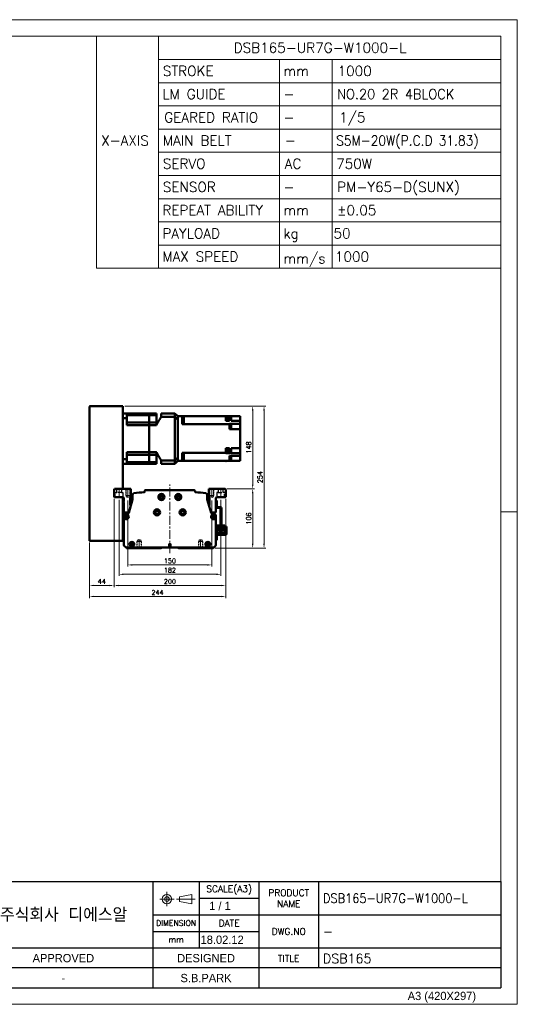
# Model space of a CAD drawing. Header units: millimetres. Extents: x 46547 to 49038, y 6223 to 10291.
# Tile 5 of 5: x 48147 to 49038, y 8529 to 10291. Entities that reach past the tile are written whole.
import ezdxf
from ezdxf.enums import TextEntityAlignment as Align

# ---------------------------------------------------------------- set-up
doc = ezdxf.new("R2010")
doc.units = ezdxf.units.MM
doc.header["$LTSCALE"] = 0.5
for name, pattern in [('CENTER', [50.8, 31.75, -6.35, 6.35, -6.35]), ('HIDDEN', [9.525, 6.35, -3.175]), ('HIDDENX2', [19.05, 12.7, -6.35])]:
    doc.linetypes.add(name, pattern=pattern)
doc.layers.get('0').update_dxf_attribs({"lineweight": 20})
for name, color, linetype, lineweight in [('1', 1, 'CENTER', 13), ('4', 4, 'Continuous', 13), ('외형선(ISO)', 7, 'Continuous', 50)]:
    doc.layers.add(name, color=color, linetype=linetype, lineweight=lineweight)
doc.layers.add('2', color=2, linetype='HIDDENX2')
doc.layers.add('3', color=3, linetype='Continuous')
doc.styles.add('ACISOGDT', font='amgdt.shx')
doc.styles.add('DSR TEXT', font='romans.shx', dxfattribs={"bigfont": 'whgtxt.shx'})
doc.styles.get("Standard").update_dxf_attribs({"font": 'romans.shx', "bigfont": 'whgtxt.shx'})
doc.dimstyles.new('DSR', dxfattribs={"dimscale": 2, "dimtxt": 3, "dimasz": 3, "dimexe": 0.5, "dimexo": 0.5, "dimgap": 0.5, "dimtad": 1, "dimdsep": 46, "dimtxsty": 'Standard', "dimcen": 2.5, "dimclrd": 4, "dimclre": 4, "dimclrt": 2, "dimadec": 0, "dimazin": 2, "dimtfac": 1, "dimtmove": 0, "dimatfit": 3, "dimfxl": 0, "dimlwd": -1, "dimlwe": -1, "dimarcsym": 0})

# ---------------------------------------------------------------- blocks, each defined once
blk = doc.blocks.new('A$C13F00394')
for p, q in [((109.11, 28.14), (105.34, 27.43)), ((105.34, 27.43), (105.34, 26.01)), ((109.11, 25.3), (109.11, 28.14)), ((-202.34, 25.67), (-191.42, 25.67)), ((-202.34, 25.3), (-191.42, 25.3)), ((105.34, 26.01), (109.11, 25.3))]:
    blk.add_line(p, q)
for radius in [1.42, 0.71]:
    blk.add_circle((101.56, 26.76), radius)
at = {"layer": '1'}
for p, q in [((103.69, 26.76), (99.44, 26.76)), ((101.56, 28.89), (101.56, 24.63)), ((104.41, 26.76), (110.04, 26.76))]:
    blk.add_line(p, q, dxfattribs=at)
at = {"layer": '3'}
for p, q in [((0, 32), (-207.68, 32)), ((0, 32), (202.32, 32)), ((0, 32), (0, 0)), ((43.43, 32), (43.43, 0)), ((97.32, 32), (97.32, 12)), ((111.32, 32), (111.32, 12)), ((129.32, 32), (129.32, 0)), ((147.32, 32), (147.32, 6)), ((202.32, 32), (202.32, 0)), ((0, 28), (25, 24)), ((43.43, 28), (0, 28)), ((25, 28), (25, 0)), ((34.7, 28), (34.7, 0)), ((111.32, 27), (129.32, 27)), ((43.43, 24), (0, 24)), ((97.32, 22), (202.32, 22)), ((43.43, 20), (0, 20)), ((43.43, 16), (0, 16)), ((97.32, 17), (129.32, 17)), ((0, 12), (129.32, 12)), ((97.32, 12), (97.32, 0)), ((129.32, 12), (202.32, 12)), ((43.43, 8), (0, 8)), ((97.32, 6), (43.43, 6)), ((129.32, 6), (97.32, 6)), ((202.32, 6), (129.32, 6)), ((43.43, 4), (0, 4)), ((0, 0), (202.32, 0))]:
    blk.add_line(p, q, dxfattribs=at)
at = {"color": 0, "style": 'DSR TEXT'}
for s, height, p in [('조립 치수 허용차', 2, (11.97, 29.02)), ('등급', 1.5, (20.77, 25.52)), ('정밀급', 1.5, (27.18, 25.37)), ('보통급', 1.3, (36.41, 25.38)), ('치수 구분', 1.5, (0.69, 24.78)), (' 0.5 초과 6 이하', 1.6, (0.56, 21.19)), (' 6 초과 30 이하', 1.6, (0.49, 17.19)), (' 30 초과 120 이하', 1.6, (0.49, 13.19)), (' 120 초과 315 이하', 1.6, (0.49, 9.19)), (' 315 초과 1000 이하', 1.6, (0.49, 5.19)), (' 1000 초과 2000 이하', 1.6, (0.49, 1.19))]:
    blk.add_text(s, height=height, dxfattribs=at).set_placement(p)
at = {"color": 7, "style": 'ACISOGDT'}
for s, p in [('APPROVED', (70.28, 8.93)), ('DESIGNED', (113.35, 8.93))]:
    blk.add_text(s, height=2.5, dxfattribs=at).set_placement(p, align=Align.MIDDLE_CENTER)
at = {"color": 7, "attachment_point": 5, "style": 'DSR TEXT'}
for s, insert, char_height in [('SCALE(A3)', (120.32, 29.5), 2), ('PRODUCT\\PNAME', (138.32, 27), 2), ('주식회사 디에스알', (70.37, 22), 4.2), ('DIMENSION', (104.32, 19.5), 1.7), ('DATE', (120.32, 19.5), 2), ('DWG.NO', (138.32, 17), 2), ('mm', (104.32, 14.5), 1.8), ('TITLE', (138.32, 8.83), 2)]:
    blk.add_mtext(s, dxfattribs=dict(at, insert=insert, char_height=char_height))
at = {"color": 0, "char_height": 1.6, "attachment_point": 5, "style": 'DSR TEXT'}
for s, insert in [('%%P0.05', (29.85, 22)), ('%%P0.1', (39.07, 22)), ('%%P0.1', (29.85, 18)), ('%%P0.2', (39.07, 18)), ('%%P0.15', (29.85, 14)), ('%%P0.3', (39.07, 14)), ('%%P0.2', (29.85, 10)), ('%%P0.5', (39.07, 10)), ('%%P0.3', (29.85, 6)), ('%%P0.8', (39.07, 6)), ('%%P0.5', (29.85, 2)), ('%%P1.2', (39.07, 2))]:
    blk.add_mtext(s, dxfattribs=dict(at, insert=insert))
at = {"layer": '4', "color": 0, "style": 'DSR TEXT'}
blk.add_text('NOTE', height=3, dxfattribs=at).set_placement((-202.39, 26.38))
blk = doc.blocks.new('A$C1C1952E1')
for p, q in [((293, 292), (293, 222)), ((311.67, 292), (311.67, 222)), ((311.67, 285), (415, 285)), ((348.18, 285), (348.18, 222)), ((364.13, 285), (364.13, 222)), ((311.67, 278), (415, 278)), ((311.67, 271), (415, 271)), ((311.67, 264), (415, 264)), ((311.67, 257), (415, 257)), ((311.67, 250), (415, 250)), ((311.67, 243), (415, 243)), ((311.67, 236), (415, 236)), ((311.67, 229), (415, 229)), ((293, 222), (415, 222))]:
    blk.add_line(p, q)
at = {"color": 1}
blk.add_lwpolyline([(0, 0), (420, 0), (420, 297), (0, 297)], close=True, dxfattribs=at)
at = {"color": 3}
blk.add_lwpolyline([(5, 5), (415, 5), (415, 292), (5, 292)], close=True, dxfattribs=at)
at = {"color": 7, "style": 'ACISOGDT'}
blk.add_text('A3 (420X297)', height=2.5, dxfattribs=at).set_placement((386.91, 1.28))
blk = doc.blocks.new('*D87')
at = {"color": 1, "linetype": 'ByBlock'}
for p, q in [((48340.9, 9430.5), (48340.9, 9312.2)), ((48490.9, 9430.5), (48490.9, 9312.2)), ((48483.1, 9315.2), (48348.7, 9315.2))]:
    blk.add_line(p, q, dxfattribs=at)
at = {"color": 1}
for points in [[(48348.7, 9316.5), (48348.7, 9313.9), (48340.9, 9315.2)], [(48483.1, 9316.5), (48483.1, 9313.9), (48490.9, 9315.2)]]:
    blk.add_solid(points, dxfattribs=at)
at = {"layer": 'Defpoints', "color": 0}
for p in [(48340.9, 9434.1), (48490.9, 9434.1), (48340.9, 9315.2)]:
    blk.add_point(p, dxfattribs=at)
at = {"color": 3, "insert": (48415.9, 9322.4), "char_height": 8.4, "attachment_point": 5, "style": 'DSR TEXT'}
blk.add_mtext('150', dxfattribs=at)
blk = doc.blocks.new('*D88')
at = {"color": 1, "linetype": 'ByBlock'}
for p, q in [((48324.9, 9431.6), (48324.9, 9295.4)), ((48506.9, 9431.6), (48506.9, 9295.4)), ((48499.1, 9298.4), (48332.7, 9298.4))]:
    blk.add_line(p, q, dxfattribs=at)
at = {"color": 1}
for points in [[(48332.7, 9299.7), (48332.7, 9297.1), (48324.9, 9298.4)], [(48499.1, 9299.7), (48499.1, 9297.1), (48506.9, 9298.4)]]:
    blk.add_solid(points, dxfattribs=at)
at = {"layer": 'Defpoints', "color": 0}
for p in [(48324.9, 9435.2), (48506.9, 9435.2), (48324.9, 9298.4)]:
    blk.add_point(p, dxfattribs=at)
at = {"color": 3, "insert": (48415.9, 9305.6), "char_height": 8.4, "attachment_point": 5, "style": 'DSR TEXT'}
blk.add_mtext('182', dxfattribs=at)
blk = doc.blocks.new('*D89')
at = {"color": 1, "linetype": 'ByBlock'}
for p, q in [((48315.9, 9433.6), (48315.9, 9275.4)), ((48515.9, 9433.6), (48515.9, 9275.4)), ((48508.1, 9278.4), (48323.7, 9278.4))]:
    blk.add_line(p, q, dxfattribs=at)
at = {"color": 1}
for points in [[(48323.7, 9279.7), (48323.7, 9277.1), (48315.9, 9278.4)], [(48508.1, 9279.7), (48508.1, 9277.1), (48515.9, 9278.4)]]:
    blk.add_solid(points, dxfattribs=at)
at = {"layer": 'Defpoints', "color": 0}
for p in [(48315.9, 9437.2), (48515.9, 9437.2), (48315.9, 9278.4)]:
    blk.add_point(p, dxfattribs=at)
at = {"color": 3, "insert": (48415.9, 9285.6), "char_height": 8.4, "attachment_point": 5, "style": 'DSR TEXT'}
blk.add_mtext('200', dxfattribs=at)
blk = doc.blocks.new('*D90')
at = {"color": 1, "linetype": 'ByBlock'}
for p, q in [((48315.9, 9433.6), (48315.9, 9275.4)), ((48271.9, 9355.6), (48271.9, 9275.4)), ((48308.1, 9278.4), (48279.7, 9278.4))]:
    blk.add_line(p, q, dxfattribs=at)
at = {"color": 1}
for points in [[(48279.7, 9279.7), (48279.7, 9277.1), (48271.9, 9278.4)], [(48308.1, 9279.7), (48308.1, 9277.1), (48315.9, 9278.4)]]:
    blk.add_solid(points, dxfattribs=at)
at = {"layer": 'Defpoints', "color": 0}
for p in [(48315.9, 9437.2), (48271.9, 9359.2), (48271.9, 9278.4)]:
    blk.add_point(p, dxfattribs=at)
at = {"color": 3, "insert": (48293.9, 9285.6), "char_height": 8.4, "attachment_point": 5, "style": 'DSR TEXT'}
blk.add_mtext('44', dxfattribs=at)
blk = doc.blocks.new('*D91')
at = {"color": 1, "linetype": 'ByBlock'}
for p, q in [((48515.9, 9433.6), (48515.9, 9255.7)), ((48271.9, 9355.6), (48271.9, 9255.7)), ((48508.1, 9258.7), (48279.7, 9258.7))]:
    blk.add_line(p, q, dxfattribs=at)
at = {"color": 1}
for points in [[(48279.7, 9260), (48279.7, 9257.4), (48271.9, 9258.7)], [(48508.1, 9260), (48508.1, 9257.4), (48515.9, 9258.7)]]:
    blk.add_solid(points, dxfattribs=at)
at = {"layer": 'Defpoints', "color": 0}
for p in [(48515.9, 9437.2), (48271.9, 9359.2), (48271.9, 9258.7)]:
    blk.add_point(p, dxfattribs=at)
at = {"color": 3, "insert": (48393.9, 9265.9), "char_height": 8.4, "attachment_point": 5, "style": 'DSR TEXT'}
blk.add_mtext('244', dxfattribs=at)
blk = doc.blocks.new('*D92')
at = {"color": 1, "linetype": 'ByBlock'}
for p, q in [((48518.5, 9451.2), (48567.2, 9451.2)), ((48564.2, 9443.4), (48564.2, 9353)), ((48497, 9345.2), (48567.2, 9345.2))]:
    blk.add_line(p, q, dxfattribs=at)
at = {"color": 1}
for points in [[(48562.9, 9443.4), (48565.5, 9443.4), (48564.2, 9451.2)], [(48562.9, 9353), (48565.5, 9353), (48564.2, 9345.2)]]:
    blk.add_solid(points, dxfattribs=at)
at = {"layer": 'Defpoints', "color": 0}
for p in [(48514.9, 9451.2), (48493.4, 9345.2), (48564.2, 9345.2)]:
    blk.add_point(p, dxfattribs=at)
at = {"color": 3, "insert": (48557, 9398.2), "char_height": 8.4, "attachment_point": 5, "rotation": 90, "style": 'DSR TEXT'}
blk.add_mtext('106', dxfattribs=at)
blk = doc.blocks.new('*D93')
at = {"color": 1, "linetype": 'ByBlock'}
for p, q in [((48335.5, 9599.2), (48567.2, 9599.2)), ((48564.2, 9459), (48564.2, 9591.4)), ((48518.5, 9451.2), (48567.2, 9451.2))]:
    blk.add_line(p, q, dxfattribs=at)
at = {"color": 1}
for points in [[(48562.9, 9591.4), (48565.5, 9591.4), (48564.2, 9599.2)], [(48562.9, 9459), (48565.5, 9459), (48564.2, 9451.2)]]:
    blk.add_solid(points, dxfattribs=at)
at = {"layer": 'Defpoints', "color": 0}
for p in [(48331.9, 9599.2), (48564.2, 9599.2), (48514.9, 9451.2)]:
    blk.add_point(p, dxfattribs=at)
at = {"color": 3, "insert": (48557, 9525.2), "char_height": 8.4, "attachment_point": 5, "rotation": 90, "style": 'DSR TEXT'}
blk.add_mtext('148', dxfattribs=at)
blk = doc.blocks.new('*D94')
at = {"color": 1, "linetype": 'ByBlock'}
for p, q in [((48335.5, 9599.2), (48587.5, 9599.2)), ((48584.5, 9591.4), (48584.5, 9353)), ((48497, 9345.2), (48587.5, 9345.2))]:
    blk.add_line(p, q, dxfattribs=at)
at = {"color": 1}
for points in [[(48583.2, 9591.4), (48585.8, 9591.4), (48584.5, 9599.2)], [(48583.2, 9353), (48585.8, 9353), (48584.5, 9345.2)]]:
    blk.add_solid(points, dxfattribs=at)
at = {"layer": 'Defpoints', "color": 0}
for p in [(48331.9, 9599.2), (48493.4, 9345.2), (48584.5, 9345.2)]:
    blk.add_point(p, dxfattribs=at)
at = {"color": 3, "insert": (48577.3, 9472.2), "char_height": 8.4, "attachment_point": 5, "rotation": 90, "style": 'DSR TEXT'}
blk.add_mtext('254', dxfattribs=at)

msp = doc.modelspace()

# ---------------------------------------------------------------- linework, layer by layer
at = {"color": 2, "linetype": 'HIDDEN'}
for p, q in [((48336.8889, 9451.20272), (48336.8889, 9439.20272)), ((48337.4889, 9450.60272), (48336.8889, 9451.20272)), ((48337.4889, 9450.60272), (48344.2889, 9450.60272)), ((48337.4889, 9450.60272), (48337.4889, 9437.20272)), ((48344.2889, 9450.60272), (48344.8889, 9451.20272)), ((48344.2889, 9450.60272), (48344.2889, 9437.20272)), ((48344.8889, 9451.20272), (48344.8889, 9439.20272)), ((48486.8889, 9451.20272), (48486.8889, 9439.20272)), ((48487.4889, 9450.60272), (48486.8889, 9451.20272)), ((48487.4889, 9450.60272), (48494.2889, 9450.60272)), ((48487.4889, 9450.60272), (48487.4889, 9437.20272)), ((48494.2889, 9450.60272), (48494.8889, 9451.20272)), ((48494.2889, 9450.60272), (48494.2889, 9437.20272)), ((48494.8889, 9451.20272), (48494.8889, 9439.20272)), ((48336.8889, 9439.20272), (48344.8889, 9439.20272)), ((48336.8889, 9439.20272), (48337.4889, 9438.16349)), ((48337.4889, 9437.20272), (48344.2889, 9437.20272)), ((48337.4889, 9437.20272), (48340.8889, 9435.23973)), ((48344.2889, 9437.20272), (48340.8889, 9435.23973)), ((48344.8889, 9439.20272), (48344.2889, 9438.16349)), ((48486.8889, 9439.20272), (48494.8889, 9439.20272)), ((48486.8889, 9439.20272), (48487.4889, 9438.16349)), ((48487.4889, 9437.20272), (48494.2889, 9437.20272)), ((48487.4889, 9437.20272), (48490.8889, 9435.23973)), ((48494.2889, 9437.20272), (48490.8889, 9435.23973)), ((48494.8889, 9439.20272), (48494.2889, 9438.16349)), ((48356.8889, 9357.20272), (48357.4889, 9358.24195)), ((48356.8889, 9357.20272), (48364.8889, 9357.20272)), ((48356.8889, 9345.20272), (48356.8889, 9357.20272)), ((48357.4889, 9359.20272), (48360.8889, 9361.16572)), ((48357.4889, 9359.20272), (48364.2889, 9359.20272)), ((48357.4889, 9345.80272), (48357.4889, 9359.20272)), ((48364.2889, 9359.20272), (48360.8889, 9361.16572)), ((48364.2889, 9345.80272), (48364.2889, 9359.20272)), ((48364.8889, 9357.20272), (48364.2889, 9358.24195)), ((48364.8889, 9345.20272), (48364.8889, 9357.20272)), ((48466.8889, 9357.20272), (48467.4889, 9358.24195)), ((48474.8889, 9357.20272), (48466.8889, 9357.20272)), ((48466.8889, 9345.20272), (48466.8889, 9357.20272)), ((48467.4889, 9359.20272), (48470.8889, 9361.16572)), ((48474.2889, 9359.20272), (48467.4889, 9359.20272)), ((48467.4889, 9345.80272), (48467.4889, 9359.20272)), ((48474.2889, 9359.20272), (48470.8889, 9361.16572)), ((48474.2889, 9345.80272), (48474.2889, 9359.20272)), ((48474.8889, 9357.20272), (48474.2889, 9358.24195)), ((48474.8889, 9345.20272), (48474.8889, 9357.20272)), ((48357.4889, 9345.80272), (48356.8889, 9345.20272)), ((48357.4889, 9345.80272), (48364.2889, 9345.80272)), ((48364.2889, 9345.80272), (48364.8889, 9345.20272)), ((48467.4889, 9345.80272), (48466.8889, 9345.20272)), ((48474.2889, 9345.80272), (48467.4889, 9345.80272)), ((48474.2889, 9345.80272), (48474.8889, 9345.20272))]:
    msp.add_line(p, q, dxfattribs=at)
at = {"color": 1, "linetype": 'CENTER'}
for p, q in [((48340.8889, 9452.63827), (48340.8889, 9434.07356)), ((48490.8889, 9452.63827), (48490.8889, 9434.07356)), ((48360.8889, 9343.76718), (48360.8889, 9362.33188)), ((48470.8889, 9343.76718), (48470.8889, 9362.33188))]:
    msp.add_line(p, q, dxfattribs=at)
at = {"color": 1}
msp.add_line((49038.06932, 9409.88267), (49008.40982, 9409.88267), dxfattribs=at)
at = {"layer": '1'}
for p, q in [((48324.8889, 9435.20272), (48324.8889, 9452.20272)), ((48415.8889, 9336.20272), (48415.8889, 9459.20272)), ((48506.8889, 9435.20272), (48506.8889, 9452.20272))]:
    msp.add_line(p, q, dxfattribs=at)
at = {"layer": '2'}
for p, q in [((48317.8889, 9444.70272), (48320.6389, 9444.70272)), ((48317.8889, 9436.20272), (48317.8889, 9444.70272)), ((48320.6389, 9444.70272), (48320.6389, 9451.20272)), ((48329.1389, 9444.70272), (48320.6389, 9444.70272)), ((48329.1389, 9451.20272), (48329.1389, 9444.70272)), ((48329.1389, 9444.70272), (48331.8889, 9444.70272)), ((48331.8889, 9444.70272), (48331.8889, 9436.20272)), ((48502.6389, 9444.70272), (48499.8889, 9444.70272)), ((48499.8889, 9444.70272), (48499.8889, 9436.20272)), ((48502.6389, 9451.20272), (48502.6389, 9444.70272)), ((48502.6389, 9444.70272), (48511.1389, 9444.70272)), ((48511.1389, 9444.70272), (48511.1389, 9451.20272)), ((48513.8889, 9444.70272), (48511.1389, 9444.70272)), ((48513.8889, 9436.20272), (48513.8889, 9444.70272)), ((48415.8889, 9353.70488), (48413.3889, 9352.20272)), ((48413.3889, 9352.20272), (48413.3889, 9346.20272)), ((48418.3889, 9352.20272), (48413.3889, 9352.20272)), ((48418.3889, 9352.20272), (48415.8889, 9353.70488)), ((48418.3889, 9346.20272), (48418.3889, 9352.20272))]:
    msp.add_line(p, q, dxfattribs=at)
at = {"layer": '3'}
for p in [(49008.40982, 8748.47582), (47808.28287, 8558.65502)]:
    msp.add_line(p, (49008.40982, 8558.65502), dxfattribs=at)
at = {"layer": '외형선(ISO)'}
for p, q in [((48271.8889, 9359.20272), (48271.8889, 9598.20272)), ((48272.8889, 9599.20272), (48331.8889, 9599.20272)), ((48331.8889, 9598.20272), (48331.8889, 9599.20272)), ((48331.8889, 9451.20272), (48331.8889, 9598.20272)), ((48331.8889, 9586.20272), (48338.8889, 9586.20272)), ((48338.8889, 9586.20272), (48338.8889, 9577.79507)), ((48378.8889, 9586.20272), (48338.8889, 9586.20272)), ((48378.8889, 9583.25494), (48378.8889, 9586.20272)), ((48378.8889, 9586.20272), (48378.8889, 9583.25494)), ((48378.8889, 9586.20272), (48391.8889, 9586.20272)), ((48391.8889, 9586.20272), (48391.8889, 9583.25494)), ((48400.4389, 9586.20272), (48400.4389, 9580.20532)), ((48400.4389, 9586.20272), (48424.8889, 9586.20272)), ((48424.8889, 9580.20532), (48424.8889, 9586.20272)), ((48429.8889, 9581.20272), (48424.8889, 9586.20272)), ((48331.8889, 9577.79507), (48338.8889, 9577.79507)), ((48338.8889, 9583.25494), (48378.8889, 9583.25494)), ((48338.8889, 9565.20272), (48338.8889, 9577.79507)), ((48338.8889, 9570.05772), (48378.8889, 9570.05772)), ((48378.8889, 9576.55772), (48378.8889, 9583.25494)), ((48378.8889, 9576.55772), (48378.8889, 9583.25494)), ((48378.8889, 9583.25494), (48391.8889, 9583.25494)), ((48378.8889, 9570.05772), (48378.8889, 9576.55772)), ((48378.8889, 9570.05772), (48378.8889, 9576.55772)), ((48378.8889, 9565.20272), (48378.8889, 9570.05772)), ((48378.8889, 9570.05772), (48378.8889, 9565.20272)), ((48378.8889, 9570.05772), (48391.8889, 9570.05772)), ((48391.8889, 9570.05772), (48391.8889, 9583.25494)), ((48391.8889, 9570.05772), (48391.8889, 9565.20272)), ((48400.4389, 9580.20532), (48424.8889, 9580.20532)), ((48424.8889, 9502.20013), (48424.8889, 9580.20532)), ((48437.8889, 9581.20272), (48429.8889, 9581.20272)), ((48429.8889, 9581.20272), (48429.8889, 9581.11463)), ((48429.8889, 9581.11463), (48429.8889, 9575.30975)), ((48429.8889, 9575.30975), (48429.8889, 9575.2064)), ((48429.8889, 9575.2064), (48429.8889, 9507.19905)), ((48429.8889, 9574.20272), (48429.8889, 9508.20272)), ((48437.8889, 9581.20272), (48440.8889, 9581.20272)), ((48437.8889, 9574.20272), (48437.8889, 9581.20272)), ((48437.8889, 9576.06701), (48440.8889, 9576.06701)), ((48437.8889, 9566.86029), (48437.8889, 9574.20272)), ((48437.8889, 9567.27961), (48440.8889, 9567.27961)), ((48437.8889, 9566.86029), (48440.8889, 9566.86029)), ((48440.8889, 9581.20272), (48440.8889, 9572.64657)), ((48515.8889, 9581.20272), (48440.8889, 9581.20272)), ((48440.8889, 9567.53539), (48440.8889, 9572.64657)), ((48440.8889, 9567.53539), (48440.8889, 9566.86891)), ((48440.8889, 9566.86891), (48440.8889, 9566.86029)), ((48440.8889, 9566.86891), (48522.3889, 9566.86891)), ((48515.8889, 9581.42262), (48515.8889, 9581.20272)), ((48515.8889, 9581.42262), (48516.8889, 9581.42262)), ((48515.8889, 9572.76366), (48515.8889, 9581.20272)), ((48515.8889, 9573.82262), (48516.8889, 9573.82262)), ((48517.8889, 9572.76366), (48515.8889, 9572.76366)), ((48516.8889, 9573.82262), (48516.8889, 9581.42262)), ((48517.8889, 9581.20272), (48516.8889, 9581.20272)), ((48516.8889, 9581.12262), (48519.4889, 9581.12262)), ((48516.8889, 9574.12262), (48519.4889, 9574.12262)), ((48517.8889, 9581.20272), (48522.8889, 9581.20272)), ((48517.8889, 9581.20272), (48517.8889, 9581.12262)), ((48517.8889, 9572.80272), (48517.8889, 9574.12262)), ((48517.8889, 9572.80272), (48517.8889, 9572.76366)), ((48517.8889, 9572.80272), (48522.8889, 9572.80272)), ((48519.4889, 9574.12262), (48519.4889, 9581.12262)), ((48522.3889, 9567.56983), (48541.8889, 9567.56983)), ((48522.3889, 9567.56983), (48522.3889, 9567.53539)), ((48522.3889, 9566.86891), (48522.3889, 9567.53539)), ((48522.3889, 9566.86891), (48522.3889, 9557.90272)), ((48522.8889, 9581.20272), (48525.8889, 9581.20272)), ((48522.8889, 9581.20272), (48522.8889, 9572.80272)), ((48541.8889, 9581.20272), (48525.8889, 9581.20272)), ((48525.8889, 9572.80272), (48525.8889, 9581.20272)), ((48525.8889, 9572.80272), (48541.8889, 9572.80272)), ((48541.8889, 9576.80272), (48541.8889, 9581.20272)), ((48541.8889, 9576.80272), (48541.8889, 9572.80272)), ((48541.8889, 9572.64657), (48541.8889, 9572.80272)), ((48541.8889, 9572.64657), (48541.8889, 9567.56983)), ((48541.8889, 9562.40272), (48541.8889, 9567.56983)), ((48378.8889, 9565.20272), (48338.8889, 9565.20272)), ((48378.8889, 9517.20272), (48378.8889, 9565.20272)), ((48378.8889, 9517.20272), (48378.8889, 9565.20272)), ((48378.8889, 9565.20272), (48391.8889, 9565.20272)), ((48522.8889, 9565.4013), (48522.3889, 9565.4013)), ((48522.8889, 9559.4013), (48522.3889, 9559.4013)), ((48522.3889, 9557.90272), (48541.8889, 9557.90272)), ((48522.8889, 9559.4013), (48522.8889, 9565.4013)), ((48523.5889, 9565.3513), (48522.8889, 9565.3513)), ((48523.5889, 9559.4513), (48522.8889, 9559.4513)), ((48523.5889, 9559.4513), (48523.5889, 9565.3513)), ((48525.5889, 9565.1513), (48523.5889, 9565.1513)), ((48525.5889, 9559.6513), (48523.5889, 9559.6513)), ((48525.5889, 9559.6513), (48525.5889, 9565.1513)), ((48541.8889, 9562.40272), (48541.8889, 9557.90272)), ((48541.8889, 9524.00272), (48541.8889, 9557.90272)), ((48338.8889, 9504.61038), (48338.8889, 9517.20272)), ((48378.8889, 9517.20272), (48338.8889, 9517.20272)), ((48378.8889, 9512.34772), (48378.8889, 9517.20272)), ((48378.8889, 9517.20272), (48378.8889, 9512.34772)), ((48378.8889, 9517.20272), (48391.8889, 9517.20272)), ((48391.8889, 9517.20272), (48391.8889, 9512.34772)), ((48440.8889, 9515.54515), (48437.8889, 9515.54515)), ((48437.8889, 9508.20272), (48437.8889, 9515.54515)), ((48440.8889, 9515.12584), (48437.8889, 9515.12584)), ((48440.8889, 9515.54515), (48440.8889, 9515.53654)), ((48440.8889, 9515.53654), (48440.8889, 9514.87005)), ((48440.8889, 9515.53654), (48515.8889, 9515.53654)), ((48440.8889, 9509.75888), (48440.8889, 9514.87005)), ((48517.8889, 9524.00415), (48515.8889, 9524.00415)), ((48515.8889, 9520.76603), (48515.8889, 9524.00415)), ((48515.8889, 9523.29211), (48516.8889, 9523.29211)), ((48515.8889, 9520.76603), (48515.8889, 9518.21818)), ((48515.8889, 9515.53654), (48515.8889, 9518.21818)), ((48515.8889, 9515.69211), (48516.8889, 9515.69211)), ((48515.8889, 9514.87809), (48515.8889, 9515.53654)), ((48515.8889, 9514.87809), (48517.8889, 9514.87809)), ((48516.8889, 9515.69211), (48516.8889, 9523.29211)), ((48516.8889, 9522.99211), (48519.4889, 9522.99211)), ((48516.8889, 9515.99211), (48519.4889, 9515.99211)), ((48517.8889, 9524.00415), (48517.8889, 9524.00272)), ((48517.8889, 9524.00272), (48522.8889, 9524.00272)), ((48517.8889, 9522.99211), (48517.8889, 9524.00272)), ((48517.8889, 9515.99211), (48517.8889, 9514.88078)), ((48517.8889, 9514.88078), (48517.8889, 9514.87809)), ((48517.8889, 9514.88078), (48522.8889, 9514.88078)), ((48519.4889, 9515.99211), (48519.4889, 9522.99211)), ((48522.8889, 9524.00272), (48522.8889, 9515.53654)), ((48522.8889, 9515.53654), (48525.8889, 9515.53654)), ((48522.8889, 9515.53654), (48522.8889, 9514.88078)), ((48541.8889, 9524.00272), (48525.8889, 9524.00272)), ((48525.8889, 9524.00272), (48525.8889, 9515.53654)), ((48525.8889, 9514.88078), (48525.8889, 9515.53654)), ((48525.8889, 9514.88078), (48541.8889, 9514.88078)), ((48541.8889, 9524.00272), (48541.8889, 9520.00272)), ((48541.8889, 9514.88078), (48541.8889, 9520.00272)), ((48541.8889, 9514.87005), (48541.8889, 9514.88078)), ((48541.8889, 9514.87005), (48541.8889, 9510.10272)), ((48331.8889, 9504.61038), (48338.8889, 9504.61038)), ((48331.8889, 9496.20272), (48338.8889, 9496.20272)), ((48338.8889, 9512.34772), (48378.8889, 9512.34772)), ((48338.8889, 9504.61038), (48338.8889, 9496.20272)), ((48338.8889, 9499.15051), (48378.8889, 9499.15051)), ((48378.8889, 9496.20272), (48338.8889, 9496.20272)), ((48378.8889, 9505.84772), (48378.8889, 9512.34772)), ((48378.8889, 9505.84772), (48378.8889, 9512.34772)), ((48378.8889, 9512.34772), (48391.8889, 9512.34772)), ((48378.8889, 9499.15051), (48378.8889, 9505.84772)), ((48378.8889, 9499.15051), (48378.8889, 9505.84772)), ((48378.8889, 9496.20272), (48378.8889, 9499.15051)), ((48378.8889, 9499.15051), (48378.8889, 9496.20272)), ((48378.8889, 9499.15051), (48391.8889, 9499.15051)), ((48378.8889, 9496.20272), (48391.8889, 9496.20272)), ((48391.8889, 9512.34772), (48391.8889, 9499.15051)), ((48391.8889, 9499.15051), (48391.8889, 9496.20272)), ((48400.4389, 9502.20013), (48400.4389, 9496.20272)), ((48400.4389, 9502.20013), (48424.8889, 9502.20013)), ((48400.4389, 9496.20272), (48424.8889, 9496.20272)), ((48424.8889, 9496.20272), (48424.8889, 9502.20013)), ((48424.8889, 9496.20272), (48429.8889, 9501.20272)), ((48429.8889, 9507.09569), (48429.8889, 9507.19905)), ((48429.8889, 9507.09569), (48429.8889, 9501.29082)), ((48429.8889, 9501.20272), (48429.8889, 9501.29082)), ((48437.8889, 9501.20272), (48429.8889, 9501.20272)), ((48437.8889, 9501.20272), (48437.8889, 9508.20272)), ((48440.8889, 9506.33844), (48437.8889, 9506.33844)), ((48440.8889, 9501.20272), (48437.8889, 9501.20272)), ((48440.8889, 9509.75888), (48440.8889, 9501.20272)), ((48440.8889, 9501.20272), (48522.3889, 9501.20272)), ((48515.8889, 9501.20272), (48515.8889, 9500.98282)), ((48515.8889, 9500.98282), (48516.8889, 9500.98282)), ((48516.8889, 9500.98282), (48516.8889, 9501.20272)), ((48522.3889, 9510.10272), (48541.8889, 9510.10272)), ((48522.3889, 9510.10272), (48522.3889, 9509.75888)), ((48522.3889, 9501.20272), (48522.3889, 9509.75888)), ((48522.8889, 9508.64178), (48522.3889, 9508.64178)), ((48522.8889, 9502.64178), (48522.3889, 9502.64178)), ((48522.3889, 9501.20272), (48541.8889, 9501.20272)), ((48522.8889, 9502.64178), (48522.8889, 9508.64178)), ((48523.5889, 9508.59178), (48522.8889, 9508.59178)), ((48523.5889, 9502.69178), (48522.8889, 9502.69178)), ((48523.5889, 9502.69178), (48523.5889, 9508.59178)), ((48525.5889, 9508.39178), (48523.5889, 9508.39178)), ((48525.5889, 9502.89178), (48523.5889, 9502.89178)), ((48525.5889, 9502.89178), (48525.5889, 9508.39178)), ((48541.8889, 9510.10272), (48541.8889, 9505.60272)), ((48541.8889, 9501.20272), (48541.8889, 9505.60272)), ((48315.8889, 9450.20272), (48316.8889, 9451.20272)), ((48315.8889, 9437.20272), (48315.8889, 9450.20272)), ((48316.8889, 9451.20272), (48345.8889, 9451.20272)), ((48345.8889, 9451.20272), (48345.8889, 9436.52726)), ((48370.66149, 9445.69001), (48370.66149, 9447.20272)), ((48372.66149, 9449.20272), (48459.11631, 9449.20272)), ((48461.11631, 9447.20272), (48461.11631, 9445.69001)), ((48485.8889, 9436.52726), (48485.8889, 9451.20272)), ((48485.8889, 9451.20272), (48514.8889, 9451.20272)), ((48514.8889, 9451.20272), (48515.8889, 9450.20272)), ((48515.8889, 9450.20272), (48515.8889, 9437.20272)), ((48316.8889, 9436.20272), (48315.8889, 9437.20272)), ((48332.3889, 9436.20272), (48316.8889, 9436.20272)), ((48331.8889, 9359.20272), (48331.8889, 9436.20272)), ((48333.3889, 9428.70272), (48333.3889, 9435.20272)), ((48333.8889, 9428.20272), (48333.3889, 9428.70272)), ((48333.3889, 9427.70272), (48333.8889, 9428.20272)), ((48333.3889, 9426.70272), (48333.3889, 9427.70272)), ((48333.8889, 9426.20272), (48333.3889, 9426.70272)), ((48333.3889, 9425.70272), (48333.8889, 9426.20272)), ((48333.3889, 9424.70272), (48333.3889, 9425.70272)), ((48342.12854, 9408.12579), (48348.82225, 9432.52942)), ((48344.8889, 9433.52726), (48344.8889, 9422.20272)), ((48344.8889, 9429.20272), (48347.90976, 9429.20272)), ((48348.8889, 9432.8884), (48348.8889, 9440.66585)), ((48482.8889, 9440.66585), (48482.8889, 9432.8884)), ((48482.95556, 9432.52942), (48489.64926, 9408.12579)), ((48486.8889, 9422.20272), (48486.8889, 9433.52726)), ((48498.3889, 9428.70272), (48497.8889, 9428.20272)), ((48497.8889, 9428.20272), (48498.3889, 9427.70272)), ((48498.3889, 9426.70272), (48497.8889, 9426.20272)), ((48497.8889, 9426.20272), (48498.3889, 9425.70272)), ((48498.3889, 9435.20272), (48498.3889, 9428.70272)), ((48498.3889, 9430.20272), (48499.9889, 9430.20272)), ((48498.3889, 9427.70272), (48498.3889, 9428.70272)), ((48498.3889, 9427.70272), (48498.3889, 9426.70272)), ((48498.3889, 9425.70272), (48498.3889, 9426.70272)), ((48498.3889, 9425.70272), (48498.3889, 9424.70272)), ((48514.8889, 9436.20272), (48499.3889, 9436.20272)), ((48499.9889, 9430.20272), (48499.9889, 9418.80272)), ((48515.8889, 9437.20272), (48514.8889, 9436.20272)), ((48333.8889, 9424.20272), (48333.3889, 9424.70272)), ((48333.3889, 9423.70272), (48333.8889, 9424.20272)), ((48333.3889, 9410.20272), (48333.3889, 9423.70272)), ((48340.8889, 9409.20272), (48334.3889, 9409.20272)), ((48497.3889, 9409.20272), (48490.8889, 9409.20272)), ((48498.3889, 9424.70272), (48497.8889, 9424.20272)), ((48497.8889, 9424.20272), (48498.3889, 9423.70272)), ((48498.3889, 9423.70272), (48498.3889, 9424.70272)), ((48498.3889, 9423.70272), (48498.3889, 9410.20272)), ((48499.9889, 9418.80272), (48498.44929, 9418.80272)), ((48506.2889, 9418.80272), (48500.4889, 9418.80272)), ((48500.4889, 9417.20272), (48506.2889, 9417.20272)), ((48506.7889, 9416.70272), (48506.7889, 9381.20272)), ((48508.3889, 9381.20272), (48508.3889, 9416.70272)), ((48333.3889, 9351.44537), (48333.3889, 9403.20272)), ((48336.3889, 9406.20272), (48339.3285, 9406.20272)), ((48492.4493, 9406.20272), (48495.3889, 9406.20272)), ((48498.3889, 9403.20272), (48498.3889, 9351.44536)), ((48331.8889, 9373.20272), (48333.3889, 9373.20272)), ((48500.68887, 9385.70289), (48504.38887, 9385.7029)), ((48500.68889, 9373.30289), (48500.68887, 9385.70289)), ((48500.68889, 9373.30289), (48500.6889, 9370.80289)), ((48500.68889, 9373.30289), (48502.68889, 9373.30289)), ((48502.68889, 9373.30289), (48512.08889, 9373.30291)), ((48504.38887, 9385.7029), (48504.38889, 9376.3029)), ((48510.38888, 9377.30291), (48504.38888, 9377.3029)), ((48504.38889, 9377.0029), (48510.38889, 9377.00291)), ((48510.38889, 9376.30291), (48504.38889, 9376.3029)), ((48506.7889, 9381.20272), (48508.3889, 9381.20272)), ((48510.38887, 9385.70291), (48514.08887, 9385.70291)), ((48510.38889, 9376.30291), (48510.38887, 9385.70291)), ((48512.08889, 9373.30291), (48514.08889, 9373.30291)), ((48514.08887, 9385.70291), (48514.08889, 9373.30291)), ((48514.0889, 9370.80291), (48514.08889, 9373.30291)), ((48515.78885, 9384.20292), (48517.38885, 9384.20292)), ((48515.78885, 9384.20292), (48515.78886, 9381.20292)), ((48515.78888, 9371.30292), (48515.78886, 9381.20292)), ((48517.38886, 9381.20292), (48517.38885, 9384.20292)), ((48517.38886, 9381.20292), (48517.38888, 9371.20292)), ((48331.8889, 9358.20272), (48272.8889, 9358.20272)), ((48331.8889, 9358.20272), (48331.8889, 9359.20272)), ((48499.9889, 9359.20289), (48498.3889, 9359.20288)), ((48499.98888, 9368.70289), (48499.9889, 9362.20289)), ((48499.9889, 9359.20289), (48499.9889, 9362.20289)), ((48500.38888, 9370.80289), (48515.28888, 9370.80292)), ((48515.38888, 9369.20292), (48500.48888, 9369.20289)), ((48337.3889, 9346.20272), (48334.26758, 9349.32404)), ((48338.3889, 9345.20272), (48337.3889, 9346.20272)), ((48494.3889, 9346.20272), (48337.3889, 9346.20272)), ((48399.8889, 9345.20272), (48338.3889, 9345.20272)), ((48400.74245, 9346.05628), (48399.8889, 9345.20272)), ((48431.8889, 9345.20272), (48431.03535, 9346.05628)), ((48493.3889, 9345.20272), (48431.8889, 9345.20272)), ((48494.3889, 9346.20272), (48493.3889, 9345.20272)), ((48497.51022, 9349.32404), (48494.3889, 9346.20272))]:
    msp.add_line(p, q, dxfattribs=at)
for centre, radius in [((48400.8889, 9436.70272), 5.5), ((48400.8889, 9436.70272), 3.3), ((48400.8889, 9436.70272), 2.4585), ((48430.8889, 9436.70272), 5.5), ((48430.8889, 9436.70272), 3.3), ((48430.8889, 9436.70272), 2.4585), ((48392.8889, 9409.20272), 5.5), ((48392.8889, 9409.20272), 3.3), ((48392.8889, 9409.20272), 2.9585), ((48438.8889, 9409.20272), 5.5), ((48438.8889, 9409.20272), 3.3), ((48438.8889, 9409.20272), 2.9585), ((48337.8889, 9401.20272), 4.25), ((48337.8889, 9401.20272), 2.25), ((48493.8889, 9401.20272), 4.25), ((48493.8889, 9401.20272), 2.25), ((48347.8889, 9352.20272), 4.25), ((48483.8889, 9352.20272), 4.25), ((48347.8889, 9352.20272), 2.25), ((48483.8889, 9352.20272), 2.25)]:
    msp.add_circle(centre, radius, dxfattribs=at)
for centre, radius, start, end in [((48272.8889, 9598.20272), 1, 90, 180), ((48351.8889, 9440.66585), 3, 95.80911533, 180), ((48401.8889, 8949.20272), 497, 93.6564443, 95.80911533), ((48370.16149, 9445.69001), 0.5, 273.65644439, 0), ((48372.66149, 9447.20272), 2, 89.99999994, 180), ((48459.11631, 9447.20272), 2, 0, 89.99999994), ((48461.61631, 9445.69001), 0.5, 180, 266.3435556), ((48429.8889, 8949.20272), 497, 84.19088456, 86.34355559), ((48479.8889, 9440.66585), 3, 0, 84.19088457), ((48332.3889, 9435.20272), 1, 0, 90), ((48349.8889, 9433.52726), 5, 143.13010235, 180), ((48347.8889, 9432.8884), 1, 338.96248892, 0), ((48483.8889, 9432.8884), 1, 180, 201.03751097), ((48481.8889, 9433.52726), 5, 0, 36.86989765), ((48499.3889, 9435.20272), 1, 90, 180), ((48334.3889, 9410.20272), 1, 180, 270), ((48339.3285, 9409.20272), 3, 269.99999994, 338.96248892), ((48340.8889, 9406.20272), 3, 61.42735458, 90), ((48345.8889, 9422.20272), 1, 180, 260.24123115), ((48485.8889, 9422.20272), 1, 279.75882445, 0), ((48490.8889, 9406.20272), 3, 90, 118.57262696), ((48492.4493, 9409.20272), 3, 201.03751097, 269.99999994), ((48497.3889, 9410.20272), 1, 270, 0), ((48500.4889, 9419.30272), 2.1, 180, 193.774147), ((48500.4889, 9419.30272), 2.1, 193.774147, 270), ((48500.4889, 9419.30272), 0.5, 180, 270), ((48506.2889, 9416.70272), 2.1, 0, 90), ((48506.2889, 9416.70272), 0.5, 0, 90), ((48336.3889, 9403.20272), 3, 89.99999994, 180), ((48337.8889, 9401.20272), 1.5, 41.40962211, 318.59037789), ((48339.3889, 9402.5256), 0.5, 221.40962211, 335.37911493), ((48339.3889, 9399.87985), 0.5, 24.62090608, 138.59037789), ((48337.8889, 9401.20272), 1.621, 328.98236195, 31.01763805), ((48492.3889, 9402.5256), 0.5, 204.62089557, 318.59037789), ((48492.3889, 9399.87985), 0.5, 41.40962211, 155.37910442), ((48493.8889, 9401.20272), 1.5, 221.40962211, 138.59037789), ((48495.3889, 9403.20272), 3, 0, 89.99999994), ((48272.8889, 9359.20272), 1, 180, 270), ((48500.38888, 9368.80289), 2, 90.00011094, 179.75458606), ((48500.48888, 9368.70289), 0.5, 90.00011094, 180.00011094), ((48515.28888, 9371.30292), 0.5, 270.00011094, 0.00011094), ((48515.38888, 9371.20292), 2, 270.00011094, 0.00011094), ((48336.3889, 9351.44537), 3, 180, 224.99999995), ((48347.8889, 9352.20272), 1.6, 134.4153086, 45.5846914), ((48346.41921, 9353.70272), 0.5, 314.4153086, 55.46539163), ((48349.3586, 9353.70272), 0.5, 124.5346146, 225.5846914), ((48401.09601, 9345.70272), 0.5, 90, 135), ((48430.68179, 9345.70272), 0.5, 45, 90), ((48483.8889, 9352.20272), 1.6, 134.4153086, 45.5846914), ((48482.41921, 9353.70272), 0.5, 314.4153086, 55.4653777), ((48485.3586, 9353.70272), 0.5, 124.53462853, 225.5846914), ((48495.3889, 9351.44536), 3, 314.99999994, 0)]:
    msp.add_arc(centre, radius, start, end, dxfattribs=at)
for points, weights in [([(48391.8889, 9565.20272), (48395.14591, 9572.12387), (48400.4389, 9580.20532)], [1.35416666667, 1.30973118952, 1.24342419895]), ([(48400.4389, 9502.20013), (48395.14591, 9510.28158), (48391.8889, 9517.20272)], [1.24342419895, 1.30973118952, 1.35416666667])]:
    msp.add_rational_spline(points, weights, degree=2, dxfattribs=at)
for points in [[(48424.8889, 9580.20532), (48425.45813, 9579.63664), (48426.58747, 9578.50812), (48428.25426, 9576.84172), (48429.34708, 9575.74856), (48429.8889, 9575.2064)], [(48429.8889, 9507.19905), (48429.3468, 9506.65661), (48428.25362, 9505.56308), (48426.58682, 9503.89669), (48425.45785, 9502.76853), (48424.8889, 9502.20013)]]:
    msp.add_open_spline(points, degree=3, dxfattribs=at)

# ---------------------------------------------------------------- block references
at = {"xscale": 5.931900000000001, "yscale": 5.931900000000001, "zscale": 5.931900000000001}
for name, p in [('A$C1C1952E1', (46546.67132, 8528.99552)), ('A$C13F00394', (47808.28288, 8558.65502))]:
    msp.add_blockref(name, p, dxfattribs=at)

# ---------------------------------------------------------------- texts
at = {"color": 3, "style": 'DSR TEXT'}
for s, height, p in [('DSB165-UR7G-W1000-L', 17.8273368, (48530.12698, 10231.6836)), ('STROKE', 17.827337, (48403.31091, 10190.1603)), ('LM GUIDE', 17.827337, (48402.46199, 10148.637)), ('X-AXIS', 17.827337, (48292.71252, 10065.5904)), ('MAIN BELT', 17.827337, (48403.31091, 10065.5904)), ('SERVO', 17.827337, (48403.31091, 10024.0671)), ('SENSOR', 17.827337, (48403.31091, 9982.5438)), ('REPEAT ABILITY', 17.8273368, (48402.46199, 9941.0205)), ('PAYLOAD', 17.827337, (48402.46199, 9899.4972)), ('MAX SPEED', 17.827337, (48402.46199, 9857.9739))]:
    msp.add_text(s, height=height, dxfattribs=at).set_placement(p)
at = {"color": 7, "style": 'DSR TEXT'}
for s, height, p in [('mm', 17.827337, (48619.05026, 10190.1603)), ('1000', 17.827337, (48716.22243, 10190.1603)), ('-', 17.82734, (48619.05026, 10148.637)), ('-', 17.82734, (48619.05026, 10107.1137)), ('-', 17.82734, (48621.59703, 10065.5904)), ('AC', 17.827337, (48621.59703, 10024.0671)), ('750W', 17.827337, (48713.67567, 10024.0671)), ('-', 17.82734, (48619.05026, 9982.5438)), ('PM-Y65-D(SUNX)', 17.8273368, (48715.37351, 9982.5438)), ('mm', 17.827337, (48619.05026, 9941.0205)), ('±0.05', 17.827337, (48715.37351, 9941.0205)), ('kg', 17.827337, (48619.05026, 9899.4972)), ('50', 17.827337, (48708.95049, 9899.4972)), ('mm/s', 17.827337, (48619.05026, 9854.57822)), ('1000', 17.827337, (48711.49725, 9857.9739))]:
    msp.add_text(s, height=height, dxfattribs=at).set_placement(p)
for s, width, p in [('NO.20 2R 4BLOCK', 0.95, (48715.37351, 10148.637)), ('S5M-20W(P.C.D 31.83)', 0.9, (48713.67567, 10065.5904))]:
    msp.add_text(s, height=17.8273368, dxfattribs=dict(at, width=width)).set_placement(p)
at = {"color": 2, "style": 'DSR TEXT', "width": 0.9}
msp.add_text('DSB165-UR7G-W1000-L', height=16.60932, dxfattribs=at).set_placement((48689.92945, 8710.40283))
at = {"color": 2}
for s, height, style, p in [('1 / 1', 14.82975, 'ACISOGDT', (48486.332, 8697.63096)), ('18.02.12', 14.82975, 'ACISOGDT', (48470.92073, 8637.10161)), ('-', 16.60932, 'DSR TEXT', (48689.92945, 8651.08383)), ('DSB165', 16.60932, 'DSR TEXT', (48689.92945, 8602.59245))]:
    msp.add_text(s, height=height, dxfattribs=dict(at, style=style)).set_placement(p)
at = {"color": 2, "style": 'ACISOGDT'}
for s, p in [('S.B.PARK', (48480.64156, 8576.00699)), ('-', (48225.19427, 8576.00699))]:
    msp.add_text(s, height=14.82975, dxfattribs=at).set_placement(p, align=Align.MIDDLE_CENTER)
at = {"color": 3, "insert": (48405.85767, 10124.94104), "char_height": 17.8273368, "attachment_point": 1, "style": 'DSR TEXT'}
msp.add_mtext('GEARED RATIO', dxfattribs=at)
at = {"color": 7, "insert": (48718.76919, 10124.94104), "char_height": 17.827337, "attachment_point": 1, "style": 'DSR TEXT'}
msp.add_mtext('1/5', dxfattribs=at)

# ---------------------------------------------------------------- dimensions: what is measured, and where the dimension line sits
for base, p1, p2, angle, picture, middle in [((48564.23824, 9599.20272), (48514.8889, 9451.20272), (48331.8889, 9599.20272), 90, '*D93', (48557.03824, 9525.20272)), ((48584.47142, 9345.20272), (48331.8889, 9599.20272), (48493.3889, 9345.20272), 90, '*D94', (48577.27142, 9472.20272)), ((48564.23824, 9345.20272), (48514.8889, 9451.20272), (48493.3889, 9345.20272), 90, '*D92', (48557.03824, 9398.20272)), ((48271.8889, 9278.35016), (48315.8889, 9437.20272), (48271.8889, 9359.20272), 180, '*D90', (48293.8889, 9285.55016)), ((48271.8889, 9258.71958), (48515.8889, 9437.20272), (48271.8889, 9359.20272), 180, '*D91', (48393.8889, 9265.91958)), ((48315.8889, 9278.35016), (48515.8889, 9437.20272), (48315.8889, 9437.20272), 180, '*D89', (48415.8889, 9285.55016)), ((48324.8889, 9298.40681), (48506.8889, 9435.20272), (48324.8889, 9435.20272), 180, '*D88', (48415.8889, 9305.60681)), ((48340.8889, 9315.2371), (48490.8889, 9434.07356), (48340.8889, 9434.07356), 180, '*D87', (48415.8889, 9322.4371))]:
    dim = msp.add_linear_dim(base=base, p1=p1, p2=p2, angle=angle, dimstyle='DSR', override={"dimscale": 3, "dimtxt": 2.8, "dimasz": 2.600136, "dimexe": 1, "dimexo": 1.2, "dimgap": 1, "dimdec": 4, "dimtxsty": 'DSR TEXT', "dimclrd": 1, "dimclre": 1, "dimclrt": 3, "dimtdec": 4, "dimtix": 1})
    dim.commit()
    dim.dimension.update_dxf_attribs({"geometry": picture, "text_midpoint": middle})

doc.saveas('drawing.dxf')
